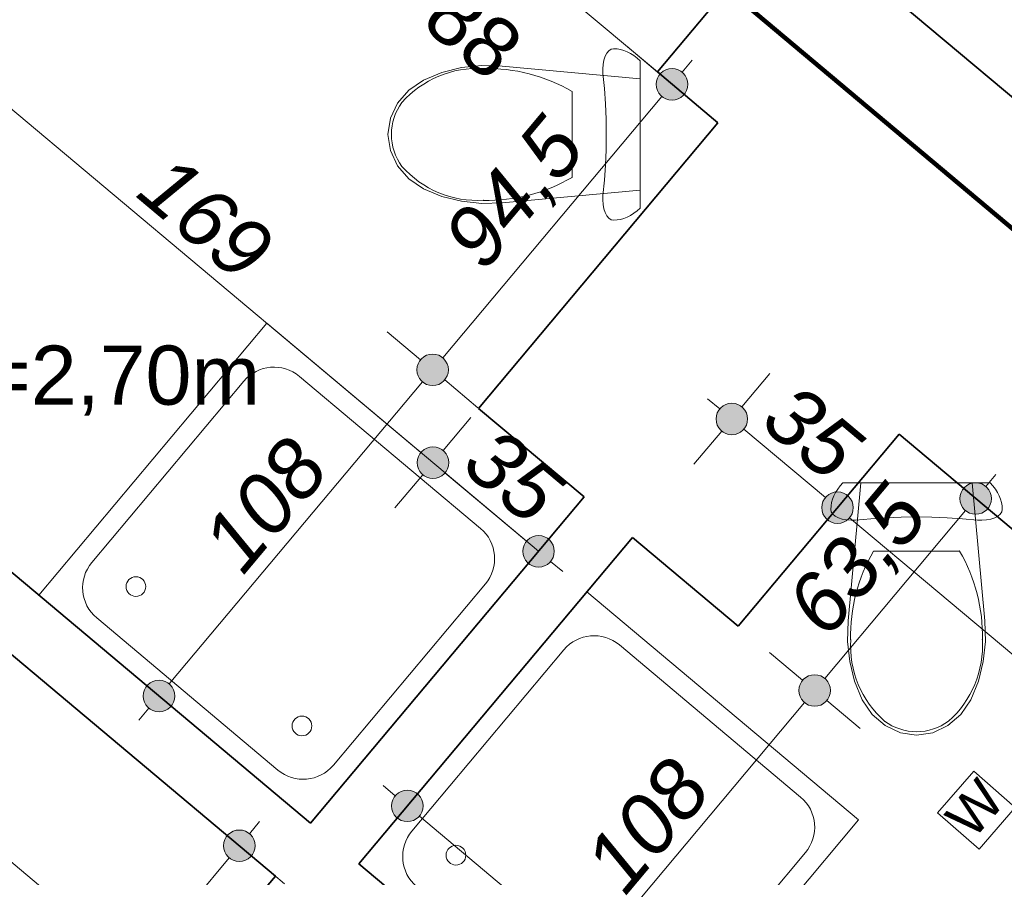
# Model space of a CAD drawing. Header units: millimetres. Extents: x -50073 to 84772, y -78870 to -35317.
# Tile 116 of 125: x 55379 to 57877, y -59573 to -57397. Entities that reach past the tile are written whole.
import ezdxf

# ---------------------------------------------------------------- set-up
doc = ezdxf.new("R2010")
doc.units = ezdxf.units.MM
doc.header["$MEASUREMENT"] = 0
for name, color, linetype, lineweight in [('0_Nr_pióra__3', 7, 'Continuous', 20), ('Instalacje - Went_Klim_Nr_pióra__42', 150, 'Continuous', 13), ('Konstrukcja - Stropy_Nr_pióra__1', 7, 'Continuous', 0), ('Konstrukcja - Ściany zew_Nr_pióra__6', 7, 'Continuous', 35), ('Okna ArchiCADa_Nr_pióra__1', 7, 'Continuous', 0), ('Wnetrze - Sanitariaty_Nr_pióra__22', 8, 'Continuous', 13), ('Wymiarowanie - Ogólne_Nr_pióra__82', 114, 'Continuous', 13), ('Znaczniki okien ArchiCADa_Nr_pióra__7', 7, 'Continuous', 70)]:
    doc.layers.add(name, color=color, linetype=linetype, lineweight=lineweight)
doc.layers.add('Wnętrze - Umeblowanie_Nr_pióra__234', color=7, linetype='Continuous', lineweight=0, true_color=0x9f9f9f)
doc.layers.add('Wymiarowanie - Ogólne', color=7, linetype='Continuous')
doc.styles.add('GENERATED_STYLE_1', font='txt')
doc.styles.add('GENERATED_STYLE_3', font='txt')
doc.styles.add('GENERATED_STYLE_4', font='txt')
doc.dimstyles.new('GENERATED_STYLE__1', dxfattribs={"dimtxt": 150, "dimasz": 152, "dimexe": 0.18, "dimexo": 0, "dimgap": 0.09, "dimtad": 1, "dimlfac": 0.1, "dimzin": 0, "dimdsep": 46, "dimtxsty": 'GENERATED_STYLE_3', "dimblk": 'ARROWHEAD_11', "dimblk1": 'ARROWHEAD_11', "dimblk2": 'ARROWHEAD_11', "dimcen": 0.09, "dimclrd": 114, "dimclre": 114, "dimclrt": 114, "dimazin": 0, "dimtfac": 1, "dimtdec": 4, "dimtmove": 0, "dimatfit": 3, "dimfxl": 1, "dimtolj": 1, "dimtzin": 0, "dimarcsym": 0})

# ---------------------------------------------------------------- blocks, each defined once
blk = doc.blocks.new('*D95')
at = {"layer": 'Wymiarowanie - Ogólne_Nr_pióra__82', "linetype": 'Continuous'}
for points in [[(62304.6, -59579.4), (62301.6, -59564.1), (62292.9, -59551.1), (62279.9, -59542.4), (62264.6, -59539.4), (62249.3, -59542.4), (62236.3, -59551.1), (62227.6, -59564.1), (62224.6, -59579.4), (62227.6, -59594.7), (62236.3, -59607.7), (62249.3, -59616.3), (62264.6, -59619.4), (62279.9, -59616.3), (62292.9, -59607.7), (62301.6, -59594.7)], [(62304.6, -70122.2), (62301.6, -70106.9), (62292.9, -70093.9), (62279.9, -70085.2), (62264.6, -70082.2), (62249.3, -70085.2), (62236.3, -70093.9), (62227.6, -70106.9), (62224.6, -70122.2), (62227.6, -70137.5), (62236.3, -70150.5), (62249.3, -70159.1), (62264.6, -70162.2), (62279.9, -70159.1), (62292.9, -70150.5), (62301.6, -70137.5)]]:
    blk.add_hatch(color=256, dxfattribs=at).paths.add_polyline_path(points)
for p, q in [((62264.6, -59539.4), (62264.6, -59499.4)), ((62224.6, -59579.4), (62114.6, -59579.4)), ((62414.6, -59579.4), (62304.6, -59579.4)), ((62264.6, -70082.2), (62264.6, -59619.4)), ((62224.6, -70122.2), (62114.6, -70122.2)), ((62414.6, -70122.2), (62304.6, -70122.2)), ((62264.6, -70202.2), (62264.6, -70162.2))]:
    blk.add_line(p, q, dxfattribs=at)
for centre in [(62264.6, -59579.4), (62264.6, -70122.2)]:
    blk.add_circle(centre, 40, dxfattribs=at)
at = {"layer": 'Wymiarowanie - Ogólne_Nr_pióra__82', "insert": (62234.6, -65107.2), "char_height": 150, "attachment_point": 7, "rotation": 90, "style": 'GENERATED_STYLE_3'}
blk.add_mtext('\\A1;{\\fArial|b0|i1|c238|p38;1 054}', dxfattribs=at)
blk = doc.blocks.new('ARROWHEAD_11')
at = {"color": 0, "linetype": 'Continuous', "lineweight": 0}
blk.add_line((0, 0), (-1, 0), dxfattribs=at)
at = {"color": 0, "linetype": 'Continuous', "lineweight": 0, "const_width": 0.25, "flags": 128}
blk.add_lwpolyline([(-0.125, 0, 1), (0.125, 0, 1)], format="xyb", close=True, dxfattribs=at)
blk = doc.blocks.new('*D96')
at = {"layer": 'Wymiarowanie - Ogólne_Nr_pióra__82', "linetype": 'Continuous'}
for points in [[(39276.8, -39330.7), (39273.8, -39315.4), (39265.1, -39302.4), (39252.1, -39293.7), (39236.8, -39290.7), (39221.5, -39293.7), (39208.5, -39302.4), (39199.9, -39315.4), (39196.8, -39330.7), (39199.9, -39346), (39208.5, -39359), (39221.5, -39367.6), (39236.8, -39370.7), (39252.1, -39367.6), (39265.1, -39359), (39273.8, -39346)], [(61589.9, -58047.1), (61586.9, -58031.8), (61578.2, -58018.8), (61565.2, -58010.1), (61549.9, -58007.1), (61534.6, -58010.1), (61521.6, -58018.8), (61513, -58031.8), (61509.9, -58047.1), (61513, -58062.4), (61521.6, -58075.4), (61534.6, -58084), (61549.9, -58087.1), (61565.2, -58084), (61578.2, -58075.4), (61586.9, -58062.4)]]:
    blk.add_hatch(color=256, dxfattribs=at).paths.add_polyline_path(points)
for p, q in [((39262.5, -39300), (39333.2, -39215.7)), ((39175.5, -39279.3), (39206.2, -39305)), ((39140.4, -39445.6), (39211.1, -39361.3)), ((39267.5, -39356.4), (61519.3, -58021.4)), ((61575.6, -58016.4), (61646.3, -57932.2)), ((61453.5, -58162), (61524.2, -58077.7)), ((61580.6, -58072.8), (61611.2, -58098.5))]:
    blk.add_line(p, q, dxfattribs=at)
for centre in [(39236.8, -39330.7), (61549.9, -58047.1)]:
    blk.add_circle(centre, 40, dxfattribs=at)
at = {"layer": 'Wymiarowanie - Ogólne_Nr_pióra__82', "insert": (50150.5, -48446), "char_height": 150, "attachment_point": 7, "rotation": 320.0098, "style": 'GENERATED_STYLE_3'}
blk.add_mtext('\\A1;{\\fArial|b0|i1|c238|p38;2 912,5}', dxfattribs=at)
blk = doc.blocks.new('*D125')
at = {"layer": 'Wymiarowanie - Ogólne_Nr_pióra__82', "linetype": 'Continuous'}
for points in [[(58318.3, -55955.5), (58315.3, -55940.2), (58306.6, -55927.2), (58293.7, -55918.5), (58278.3, -55915.5), (58263, -55918.5), (58250.1, -55927.2), (58241.4, -55940.2), (58238.3, -55955.5), (58241.4, -55970.8), (58250.1, -55983.8), (58263, -55992.4), (58278.3, -55995.5), (58293.7, -55992.4), (58306.6, -55983.8), (58315.3, -55970.8)], [(61268.6, -58430.2), (61265.5, -58414.8), (61256.9, -58401.9), (61243.9, -58393.2), (61228.6, -58390.2), (61213.3, -58393.2), (61200.3, -58401.9), (61191.6, -58414.8), (61188.6, -58430.2), (61191.6, -58445.5), (61200.3, -58458.4), (61213.3, -58467.1), (61228.6, -58470.2), (61243.9, -58467.1), (61256.9, -58458.4), (61265.5, -58445.5)]]:
    blk.add_hatch(color=256, dxfattribs=at).paths.add_polyline_path(points)
for p, q in [((58304.1, -55924.8), (58374.7, -55840.5)), ((58181.9, -56070.4), (58252.6, -55986.1)), ((58309, -55981.2), (61197.9, -58404.4)), ((61254.3, -58399.5), (61325, -58315.2)), ((61132.2, -58545.1), (61202.9, -58460.8)), ((61259.2, -58455.9), (61289.9, -58481.6))]:
    blk.add_line(p, q, dxfattribs=at)
for centre in [(58278.3, -55955.5), (61228.6, -58430.2)]:
    blk.add_circle(centre, 40, dxfattribs=at)
at = {"layer": 'Wymiarowanie - Ogólne_Nr_pióra__82', "insert": (59641.9, -57060.1), "char_height": 150, "attachment_point": 7, "rotation": 320.0098, "style": 'GENERATED_STYLE_3'}
blk.add_mtext('\\A1;{\\fArial|b0|i1|c238|p38;385}', dxfattribs=at)
blk = doc.blocks.new('*D193')
at = {"layer": 'Wymiarowanie - Ogólne_Nr_pióra__82', "linetype": 'Continuous'}
for points in [[(56402.1, -59391.5), (56399.1, -59376.2), (56390.4, -59363.2), (56377.4, -59354.5), (56362.1, -59351.5), (56346.8, -59354.5), (56333.8, -59363.2), (56325.2, -59376.2), (56322.1, -59391.5), (56325.2, -59406.8), (56333.8, -59419.8), (56346.8, -59428.5), (56362.1, -59431.5), (56377.4, -59428.5), (56390.4, -59419.8), (56399.1, -59406.8)], [(57535.8, -60342.8), (57532.8, -60327.5), (57524.1, -60314.5), (57511.1, -60305.8), (57495.8, -60302.8), (57480.5, -60305.8), (57467.6, -60314.5), (57458.9, -60327.5), (57455.8, -60342.8), (57458.9, -60358.1), (57467.6, -60371.1), (57480.5, -60379.7), (57495.8, -60382.8), (57511.1, -60379.7), (57524.1, -60371.1), (57532.8, -60358.1)]]:
    blk.add_hatch(color=256, dxfattribs=at).paths.add_polyline_path(points)
for p, q in [((56458.5, -59276.6), (56387.8, -59360.9)), ((56331.5, -59365.8), (56300.8, -59340.1)), ((56336.4, -59422.1), (56265.7, -59506.4)), ((57465.2, -60317.1), (56392.7, -59417.2)), ((57592.3, -60227.9), (57521.6, -60312.1)), ((57470.1, -60373.4), (57399.4, -60457.7)), ((57557.1, -60394.2), (57526.5, -60368.5))]:
    blk.add_line(p, q, dxfattribs=at)
for centre in [(56362.1, -59391.5), (57495.8, -60342.8)]:
    blk.add_circle(centre, 40, dxfattribs=at)
at = {"layer": 'Wymiarowanie - Ogólne_Nr_pióra__82', "insert": (56817.5, -59734.4), "char_height": 150, "attachment_point": 7, "rotation": 320.001, "style": 'GENERATED_STYLE_3'}
blk.add_mtext('\\A1;{\\fArial|b0|i1|c238|p38;148}', dxfattribs=at)
blk = doc.blocks.new('*D194')
at = {"layer": 'Wymiarowanie - Ogólne_Nr_pióra__82', "linetype": 'Continuous'}
for points in [[(57844.2, -58611.9), (57841.1, -58596.6), (57832.5, -58583.7), (57819.5, -58575), (57804.2, -58571.9), (57788.9, -58575), (57775.9, -58583.7), (57767.2, -58596.6), (57764.2, -58611.9), (57767.2, -58627.2), (57775.9, -58640.2), (57788.9, -58648.9), (57804.2, -58651.9), (57819.5, -58648.9), (57832.5, -58640.2), (57841.1, -58627.2)], [(57435.8, -59098.8), (57432.8, -59083.4), (57424.1, -59070.5), (57411.1, -59061.8), (57395.8, -59058.8), (57380.5, -59061.8), (57367.5, -59070.5), (57358.9, -59083.4), (57355.8, -59098.8), (57358.9, -59114.1), (57367.5, -59127), (57380.5, -59135.7), (57395.8, -59138.8), (57411.1, -59135.7), (57424.1, -59127), (57432.8, -59114.1)]]:
    blk.add_hatch(color=256, dxfattribs=at).paths.add_polyline_path(points)
for p, q in [((57689.2, -58515.5), (57773.5, -58586.2)), ((57855.6, -58550.6), (57829.9, -58581.3)), ((57778.5, -58642.6), (57421.5, -59068.1)), ((57834.8, -58637.6), (57919.1, -58708.3))]:
    blk.add_line(p, q, dxfattribs=at)
blk.add_circle((57804.2, -58611.9), 40, dxfattribs=at)
at = {"layer": 'Wymiarowanie - Ogólne_Nr_pióra__82', "insert": (57448.8, -58988.9), "char_height": 150, "attachment_point": 7, "rotation": 50.0098, "style": 'GENERATED_STYLE_3'}
blk.add_mtext('\\A1;{\\fArial|b0|i1|c238|p38;63,5}', dxfattribs=at)
blk = doc.blocks.new('*D195')
at = {"layer": 'Wymiarowanie - Ogólne_Nr_pióra__82', "linetype": 'Continuous'}
for points in [[(57435.8, -59098.8), (57432.8, -59083.4), (57424.1, -59070.5), (57411.1, -59061.8), (57395.8, -59058.8), (57380.5, -59061.8), (57367.5, -59070.5), (57358.9, -59083.4), (57355.8, -59098.8), (57358.9, -59114.1), (57367.5, -59127), (57380.5, -59135.7), (57395.8, -59138.8), (57411.1, -59135.7), (57424.1, -59127), (57432.8, -59114.1)], [(56741.8, -59926.2), (56738.7, -59910.9), (56730, -59897.9), (56717.1, -59889.2), (56701.8, -59886.2), (56686.5, -59889.2), (56673.5, -59897.9), (56664.8, -59910.9), (56661.8, -59926.2), (56664.8, -59941.5), (56673.5, -59954.5), (56686.5, -59963.1), (56701.8, -59966.2), (56717.1, -59963.1), (56730, -59954.5), (56738.7, -59941.5)]]:
    blk.add_hatch(color=256, dxfattribs=at).paths.add_polyline_path(points)
for p, q in [((57280.9, -59002.4), (57365.2, -59073)), ((57426.5, -59124.5), (57510.7, -59195.2)), ((57370.1, -59129.4), (56727.5, -59895.5)), ((56586.8, -59829.8), (56671.1, -59900.5)), ((56732.4, -59951.9), (56816.7, -60022.6)), ((56676.1, -59956.8), (56650.4, -59987.5))]:
    blk.add_line(p, q, dxfattribs=at)
for centre in [(57395.8, -59098.8), (56701.8, -59926.2)]:
    blk.add_circle(centre, 40, dxfattribs=at)
at = {"layer": 'Wymiarowanie - Ogólne_Nr_pióra__82', "insert": (56916.1, -59624), "char_height": 150, "attachment_point": 7, "rotation": 50.0098, "style": 'GENERATED_STYLE_3'}
blk.add_mtext('\\A1;{\\fArial|b0|i1|c238|p38;108}', dxfattribs=at)
blk = doc.blocks.new('*D197')
at = {"layer": 'Wymiarowanie - Ogólne_Nr_pióra__82', "linetype": 'Continuous'}
for points in [[(57225.5, -58410.1), (57222.4, -58394.8), (57213.8, -58381.8), (57200.8, -58373.1), (57185.5, -58370.1), (57170.2, -58373.1), (57157.2, -58381.8), (57148.5, -58394.8), (57145.5, -58410.1), (57148.5, -58425.4), (57157.2, -58438.4), (57170.2, -58447.1), (57185.5, -58450.1), (57200.8, -58447.1), (57213.8, -58438.4), (57222.4, -58425.4)], [(57493.6, -58635), (57490.6, -58619.7), (57481.9, -58606.7), (57468.9, -58598.1), (57453.6, -58595), (57438.3, -58598.1), (57425.4, -58606.7), (57416.7, -58619.7), (57413.6, -58635), (57416.7, -58650.3), (57425.4, -58663.3), (57438.3, -58672), (57453.6, -58675), (57468.9, -58672), (57481.9, -58663.3), (57490.6, -58650.3)]]:
    blk.add_hatch(color=256, dxfattribs=at).paths.add_polyline_path(points)
for p, q in [((57211.2, -58379.5), (57281.9, -58295.2)), ((57124.2, -58358.7), (57154.8, -58384.4)), ((57089.1, -58525), (57159.8, -58440.7)), ((57216.1, -58435.8), (57423, -58609.3)), ((57479.3, -58604.4), (57550, -58520.1))]:
    blk.add_line(p, q, dxfattribs=at)
blk.add_circle((57185.5, -58410.1), 40, dxfattribs=at)
at = {"layer": 'Wymiarowanie - Ogólne_Nr_pióra__82', "insert": (57251.6, -58426.4), "char_height": 150, "attachment_point": 7, "rotation": 320.0098, "style": 'GENERATED_STYLE_3'}
blk.add_mtext('\\A1;{\\fArial|b0|i1|c238|p38;35}', dxfattribs=at)
blk = doc.blocks.new('*D198')
at = {"layer": 'Wymiarowanie - Ogólne_Nr_pióra__82', "linetype": 'Continuous'}
for points in [[(57493.6, -58635), (57490.6, -58619.7), (57481.9, -58606.7), (57468.9, -58598.1), (57453.6, -58595), (57438.3, -58598.1), (57425.4, -58606.7), (57416.7, -58619.7), (57413.6, -58635), (57416.7, -58650.3), (57425.4, -58663.3), (57438.3, -58672), (57453.6, -58675), (57468.9, -58672), (57481.9, -58663.3), (57490.6, -58650.3)], [(58951.3, -59857.7), (58948.3, -59842.4), (58939.6, -59829.5), (58926.6, -59820.8), (58911.3, -59817.7), (58896, -59820.8), (58883, -59829.5), (58874.4, -59842.4), (58871.3, -59857.7), (58874.4, -59873.1), (58883, -59886), (58896, -59894.7), (58911.3, -59897.7), (58926.6, -59894.7), (58939.6, -59886), (58948.3, -59873.1)]]:
    blk.add_hatch(color=256, dxfattribs=at).paths.add_polyline_path(points)
for p, q in [((57357.2, -58749.9), (57427.9, -58665.7)), ((57484.3, -58660.7), (58880.7, -59832))]:
    blk.add_line(p, q, dxfattribs=at)
for centre in [(57453.6, -58635), (58911.3, -59857.7)]:
    blk.add_circle(centre, 40, dxfattribs=at)
at = {"layer": 'Wymiarowanie - Ogólne_Nr_pióra__82', "insert": (58070.9, -59113.7), "char_height": 150, "attachment_point": 7, "rotation": 320.0098, "style": 'GENERATED_STYLE_3'}
blk.add_mtext('\\A1;{\\fArial|b0|i1|c238|p38;190}', dxfattribs=at)
blk = doc.blocks.new('*D211')
at = {"layer": 'Wymiarowanie - Ogólne_Nr_pióra__82', "linetype": 'Continuous'}
for points in [[(55976.1, -59492.7), (55973.1, -59477.4), (55964.4, -59464.4), (55951.4, -59455.8), (55936.1, -59452.7), (55920.8, -59455.8), (55907.8, -59464.4), (55899.1, -59477.4), (55896.1, -59492.7), (55899.1, -59508), (55907.8, -59521), (55920.8, -59529.7), (55936.1, -59532.7), (55951.4, -59529.7), (55964.4, -59521), (55973.1, -59508)], [(54539.2, -61205.2), (54536.1, -61189.9), (54527.5, -61176.9), (54514.5, -61168.3), (54499.2, -61165.2), (54483.9, -61168.3), (54470.9, -61176.9), (54462.2, -61189.9), (54459.2, -61205.2), (54462.2, -61220.5), (54470.9, -61233.5), (54483.9, -61242.2), (54499.2, -61245.2), (54514.5, -61242.2), (54527.5, -61233.5), (54536.1, -61220.5)]]:
    blk.add_hatch(color=256, dxfattribs=at).paths.add_polyline_path(points)
for p, q in [((55821.2, -59396.3), (55905.5, -59467)), ((55987.5, -59431.4), (55961.8, -59462.1)), ((55910.4, -59523.4), (54524.9, -61174.6)), ((55966.7, -59518.4), (56051, -59589.1)), ((54384.3, -61108.8), (54468.6, -61179.5)), ((54529.8, -61230.9), (54614.1, -61301.6))]:
    blk.add_line(p, q, dxfattribs=at)
for centre in [(55936.1, -59492.7), (54499.2, -61205.2)]:
    blk.add_circle(centre, 40, dxfattribs=at)
at = {"layer": 'Wymiarowanie - Ogólne_Nr_pióra__82', "char_height": 150, "attachment_point": 7, "rotation": 50.001, "style": 'GENERATED_STYLE_3'}
for s, insert in [('\\A1;{\\fArial|b0|i1|c238|p38;223,5}', (55103, -60439)), ('\\A1;{\\fArial|b0|i1|c238|p38;16}', (54501.9, -61155.3))]:
    blk.add_mtext(s, dxfattribs=dict(at, insert=insert))
blk = doc.blocks.new('*D218')
at = {"layer": 'Wymiarowanie - Ogólne_Nr_pióra__82', "linetype": 'Continuous'}
for points in [[(54139.7, -58478.4), (54136.7, -58463.1), (54128, -58450.2), (54115, -58441.5), (54099.7, -58438.4), (54084.4, -58441.5), (54071.4, -58450.2), (54062.8, -58463.1), (54059.7, -58478.4), (54062.8, -58493.7), (54071.4, -58506.7), (54084.4, -58515.4), (54099.7, -58518.4), (54115, -58515.4), (54128, -58506.7), (54136.7, -58493.7)], [(55808.3, -59878.5), (55805.3, -59863.2), (55796.6, -59850.2), (55783.7, -59841.6), (55768.3, -59838.5), (55753, -59841.6), (55740.1, -59850.2), (55731.4, -59863.2), (55728.3, -59878.5), (55731.4, -59893.8), (55740.1, -59906.8), (55753, -59915.5), (55768.3, -59918.5), (55783.7, -59915.5), (55796.6, -59906.8), (55805.3, -59893.8)]]:
    blk.add_hatch(color=256, dxfattribs=at).paths.add_polyline_path(points)
for p, q in [((54125.4, -58447.8), (54196.1, -58363.5)), ((54038.4, -58427), (54069.1, -58452.7)), ((54003.3, -58593.4), (54074, -58509.1)), ((54130.4, -58504.2), (55737.7, -59852.8)), ((55794.1, -59847.9), (55864.8, -59763.6)), ((55671.9, -59993.4), (55742.6, -59909.2)), ((55799, -59904.2), (55829.6, -59930))]:
    blk.add_line(p, q, dxfattribs=at)
for centre in [(54099.7, -58478.4), (55768.3, -59878.5)]:
    blk.add_circle(centre, 40, dxfattribs=at)
at = {"layer": 'Wymiarowanie - Ogólne_Nr_pióra__82', "insert": (54822.5, -59045.8), "char_height": 150, "attachment_point": 7, "rotation": 320.001, "style": 'GENERATED_STYLE_3'}
blk.add_mtext('\\A1;{\\fArial|b0|i1|c238|p38;218}', dxfattribs=at)
blk = doc.blocks.new('*D230')
at = {"layer": 'Wymiarowanie - Ogólne_Nr_pióra__82', "linetype": 'Continuous'}
for points in [[(56466.3, -58285.5), (56463.3, -58270.2), (56454.6, -58257.2), (56441.6, -58248.6), (56426.3, -58245.5), (56411, -58248.6), (56398, -58257.2), (56389.4, -58270.2), (56386.3, -58285.5), (56389.4, -58300.8), (56398, -58313.8), (56411, -58322.5), (56426.3, -58325.5), (56441.6, -58322.5), (56454.6, -58313.8), (56463.3, -58300.8)], [(55772.3, -59112.9), (55769.2, -59097.6), (55760.6, -59084.7), (55747.6, -59076), (55732.3, -59072.9), (55717, -59076), (55704, -59084.7), (55695.3, -59097.6), (55692.3, -59112.9), (55695.3, -59128.2), (55704, -59141.2), (55717, -59149.9), (55732.3, -59152.9), (55747.6, -59149.9), (55760.6, -59141.2), (55769.2, -59128.2)]]:
    blk.add_hatch(color=256, dxfattribs=at).paths.add_polyline_path(points)
for p, q in [((56395.7, -58259.8), (56311.4, -58189.1)), ((55758, -59082.3), (56400.6, -58316.2)), ((55701.6, -59087.2), (55617.3, -59016.5)), ((55680.9, -59174.2), (55706.6, -59143.6)), ((55847.2, -59209.3), (55762.9, -59138.6))]:
    blk.add_line(p, q, dxfattribs=at)
for centre in [(56426.3, -58285.5), (55732.3, -59112.9)]:
    blk.add_circle(centre, 40, dxfattribs=at)
at = {"layer": 'Wymiarowanie - Ogólne_Nr_pióra__82', "insert": (55946.6, -58810.8), "char_height": 150, "attachment_point": 7, "rotation": 50.0098, "style": 'GENERATED_STYLE_3'}
blk.add_mtext('\\A1;{\\fArial|b0|i1|c238|p38;108}', dxfattribs=at)
blk = doc.blocks.new('*D231')
at = {"layer": 'Wymiarowanie - Ogólne_Nr_pióra__82', "linetype": 'Continuous'}
for points in [[(57073.9, -57561.2), (57070.8, -57545.9), (57062.2, -57532.9), (57049.2, -57524.2), (57033.9, -57521.2), (57018.6, -57524.2), (57005.6, -57532.9), (56996.9, -57545.9), (56993.9, -57561.2), (56996.9, -57576.5), (57005.6, -57589.5), (57018.6, -57598.2), (57033.9, -57601.2), (57049.2, -57598.2), (57062.2, -57589.5), (57070.8, -57576.5)], [(56466.3, -58285.5), (56463.3, -58270.2), (56454.6, -58257.2), (56441.6, -58248.6), (56426.3, -58245.5), (56411, -58248.6), (56398, -58257.2), (56389.4, -58270.2), (56386.3, -58285.5), (56389.4, -58300.8), (56398, -58313.8), (56411, -58322.5), (56426.3, -58325.5), (56441.6, -58322.5), (56454.6, -58313.8), (56463.3, -58300.8)]]:
    blk.add_hatch(color=256, dxfattribs=at).paths.add_polyline_path(points)
for p, q in [((57003.2, -57535.5), (56919, -57464.8)), ((57059.6, -57530.6), (57085.3, -57499.9)), ((56452, -58254.9), (57008.2, -57591.8)), ((57148.8, -57657.6), (57064.5, -57586.9)), ((56541.2, -58381.9), (56457, -58311.2))]:
    blk.add_line(p, q, dxfattribs=at)
blk.add_circle((57033.9, -57561.2), 40, dxfattribs=at)
at = {"layer": 'Wymiarowanie - Ogólne_Nr_pióra__82', "insert": (56578.9, -58057), "char_height": 150, "attachment_point": 7, "rotation": 50.0098, "style": 'GENERATED_STYLE_3'}
blk.add_mtext('\\A1;{\\fArial|b0|i1|c238|p38;94,5}', dxfattribs=at)
blk = doc.blocks.new('*D232')
at = {"layer": 'Wymiarowanie - Ogólne_Nr_pióra__82', "linetype": 'Continuous'}
for points in [[(56467.2, -58520.9), (56464.1, -58505.6), (56455.4, -58492.7), (56442.5, -58484), (56427.2, -58480.9), (56411.8, -58484), (56398.9, -58492.7), (56390.2, -58505.6), (56387.2, -58520.9), (56390.2, -58536.2), (56398.9, -58549.2), (56411.8, -58557.9), (56427.2, -58560.9), (56442.5, -58557.9), (56455.4, -58549.2), (56464.1, -58536.2)], [(56735.1, -58745.7), (56732.1, -58730.4), (56723.4, -58717.4), (56710.4, -58708.8), (56695.1, -58705.7), (56679.8, -58708.8), (56666.9, -58717.4), (56658.2, -58730.4), (56655.1, -58745.7), (56658.2, -58761), (56666.9, -58774), (56679.8, -58782.7), (56695.1, -58785.7), (56710.4, -58782.7), (56723.4, -58774), (56732.1, -58761)]]:
    blk.add_hatch(color=256, dxfattribs=at).paths.add_polyline_path(points)
for p, q in [((56664.5, -58720), (56457.8, -58546.6)), ((56791.5, -58630.8), (56720.8, -58715.1)), ((56669.4, -58776.4), (56598.7, -58860.6)), ((56756.4, -58797.1), (56725.8, -58771.4))]:
    blk.add_line(p, q, dxfattribs=at)
blk.add_circle((56695.1, -58745.7), 40, dxfattribs=at)
at = {"layer": 'Wymiarowanie - Ogólne_Nr_pióra__82', "insert": (56493.2, -58537.2), "char_height": 150, "attachment_point": 7, "rotation": 320.0098, "style": 'GENERATED_STYLE_3'}
blk.add_mtext('\\A1;{\\fArial|b0|i1|c238|p38;35}', dxfattribs=at)
blk = doc.blocks.new('*D233')
at = {"layer": 'Wymiarowanie - Ogólne_Nr_pióra__82', "linetype": 'Continuous'}
for points in [[(55172, -57434.6), (55169, -57419.3), (55160.3, -57406.3), (55147.3, -57397.6), (55132, -57394.6), (55116.7, -57397.6), (55103.8, -57406.3), (55095.1, -57419.3), (55092, -57434.6), (55095.1, -57449.9), (55103.8, -57462.9), (55116.7, -57471.5), (55132, -57474.6), (55147.3, -57471.5), (55160.3, -57462.9), (55169, -57449.9)], [(56467.2, -58520.9), (56464.1, -58505.6), (56455.4, -58492.7), (56442.5, -58484), (56427.2, -58480.9), (56411.8, -58484), (56398.9, -58492.7), (56390.2, -58505.6), (56387.2, -58520.9), (56390.2, -58536.2), (56398.9, -58549.2), (56411.8, -58557.9), (56427.2, -58560.9), (56442.5, -58557.9), (56455.4, -58549.2), (56464.1, -58536.2)]]:
    blk.add_hatch(color=256, dxfattribs=at).paths.add_polyline_path(points)
for p, q in [((55228.4, -57319.7), (55157.7, -57403.9)), ((55101.4, -57408.9), (55070.7, -57383.2)), ((55106.3, -57465.2), (55035.6, -57549.5)), ((56396.5, -58495.2), (55162.7, -57460.3)), ((56523.6, -58406), (56452.9, -58490.3)), ((56401.4, -58551.6), (56330.8, -58635.9))]:
    blk.add_line(p, q, dxfattribs=at)
for centre in [(55132, -57434.6), (56427.2, -58520.9)]:
    blk.add_circle(centre, 40, dxfattribs=at)
at = {"layer": 'Wymiarowanie - Ogólne_Nr_pióra__82', "insert": (55668.1, -57845), "char_height": 150, "attachment_point": 7, "rotation": 320.0098, "style": 'GENERATED_STYLE_3'}
blk.add_mtext('\\A1;{\\fArial|b0|i1|c238|p38;169}', dxfattribs=at)

msp = doc.modelspace()

# ---------------------------------------------------------------- linework, layer by layer
at = {"color": 10, "lineweight": 106}
msp.add_lwpolyline([(66.617, -62583.342), (2355.65, -62594.844), (2355.65, -78050.061), (23019.646, -78050.061), (23019.646, -74088.498), (27356.387, -74088.498), (27356.387, -76174.624), (31806.314, -76174.624), (31806.314, -70254.194), (29738.593, -70254.194), (29738.593, -64145.049), (48237.42, -64145.049), (53610.352, -68583.295), (53610.352, -70500.678), (57061.641, -70500.678), (57061.641, -65412.681), (59990.725, -65412.681), (59990.725, -59684.671), (37804.772, -41061.805), (28682.341, -41061.805), (28682.341, -51358.017), (2441.313, -51358.017)], dxfattribs=at)
at = {"layer": 'Instalacje - Went_Klim_Nr_pióra__42', "linetype": 'Continuous'}
for p, q in [((57799.197, -59303.808), (57707.136, -59409.283)), ((57904.671, -59395.868), (57799.197, -59303.808)), ((57812.611, -59501.343), (57904.671, -59395.868)), ((57707.136, -59409.283), (57812.611, -59501.343))]:
    msp.add_line(p, q, dxfattribs=at)
at = {"layer": 'Konstrukcja - Stropy_Nr_pióra__1', "linetype": 'Continuous', "flags": 128}
msp.add_lwpolyline([(29924.596, -64338.978), (48324.596, -64338.978), (53396.259, -68590.833), (53396.259, -70500.678), (57288.896, -70500.678), (57288.896, -65629.384), (60264.596, -65629.384), (60264.596, -59579.384), (37951.507, -40862.978)], dxfattribs=at)
at = {"layer": 'Konstrukcja - Ściany zew_Nr_pióra__6', "linetype": 'Continuous'}
msp.add_line((57208.815, -57277.213), (56996.739, -57530.044), dxfattribs=at)
at = {"layer": 'Konstrukcja - Ściany zew_Nr_pióra__6', "linetype": 'Continuous', "flags": 128}
for points in [[(58149.606, -57805.312), (57490.895, -57252.78)], [(56996.739, -57530.044), (57150.287, -57658.842)], [(57150.287, -57658.842), (56542.72, -58383.164)], [(56116.529, -59435.259), (54553.758, -58123.985)], [(54359.006, -58169.437), (56027.623, -59569.523)], [(56542.72, -58383.164), (56810.7, -58607.948)], [(57201.431, -58935.697), (57609.775, -58448.882)], [(57609.775, -58448.882), (59067.468, -59671.607)], [(56810.7, -58607.948), (56116.529, -59435.259)], [(56239.097, -59538.103), (56933.285, -58710.773)], [(56933.285, -58710.773), (57201.431, -58935.697)], [(57372.83, -60489.384), (56239.097, -59538.103)], [(56027.623, -59569.523), (55969.773, -59638.468)]]:
    msp.add_lwpolyline(points, dxfattribs=at)
at = {"layer": 'Okna ArchiCADa_Nr_pióra__1', "linetype": 'Continuous'}
msp.add_line((56996.739, -57530.044), (56115.661, -56790.989), dxfattribs=at)
at = {"layer": 'Wnetrze - Sanitariaty_Nr_pióra__22', "linetype": 'Continuous'}
for p, q in [((56873.855, -57475.988), (56868.673, -57482.09)), ((56879.613, -57472.203), (56873.855, -57475.988)), ((56885.667, -57470.92), (56879.613, -57472.203)), ((56894.409, -57471.408), (56885.667, -57470.92)), ((56903.121, -57472.874), (56894.409, -57471.408)), ((56911.773, -57475.31), (56903.121, -57472.874)), ((56920.334, -57478.709), (56911.773, -57475.31)), ((56928.777, -57483.06), (56920.334, -57478.709)), ((56861.011, -57499.958), (56858.905, -57510.85)), ((56864.321, -57490.212), (56861.011, -57499.958)), ((56868.673, -57482.09), (56864.321, -57490.212)), ((56937.071, -57488.346), (56928.777, -57483.06)), ((56945.188, -57494.551), (56937.071, -57488.346)), ((56953.1, -57501.652), (56945.188, -57494.551)), ((56953.1, -57875.188), (56953.1, -57501.652)), ((56499.674, -57518.996), (56449.928, -57531.401)), ((56551.02, -57513.509), (56499.674, -57518.996)), ((56602.717, -57515.072), (56551.02, -57513.509)), ((56953.1, -57547.445), (56602.717, -57515.072)), ((56858.905, -57510.85), (56858.105, -57522.358)), ((56858.105, -57522.358), (56858.651, -57533.92)), ((56402.99, -57550.422), (56365.794, -57576.02)), ((56449.928, -57531.401), (56402.99, -57550.422)), ((56858.651, -57533.92), (56862.21, -57572.204)), ((56953.1, -57829.395), (56953.1, -57547.445)), ((56365.794, -57576.02), (56337.276, -57609.063)), ((56862.21, -57572.204), (56864.759, -57610.781)), ((56780.057, -57688.42), (56780.057, -57579.478)), ((56337.276, -57609.063), (56319.316, -57647.371)), ((56864.759, -57610.781), (56866.291, -57649.551)), ((56319.316, -57647.371), (56313.099, -57688.42)), ((56866.291, -57649.551), (56866.802, -57688.42)), ((56313.099, -57688.42), (56319.316, -57729.468)), ((56321.739, -57688.421), (56321.739, -57688.42)), ((56780.057, -57797.361), (56780.057, -57688.42)), ((56866.802, -57688.42), (56866.291, -57727.288)), ((56866.291, -57727.288), (56864.759, -57766.059)), ((56319.316, -57729.468), (56337.276, -57767.777)), ((56337.276, -57767.777), (56365.794, -57800.82)), ((56348.55, -57769.496), (56348.55, -57769.497)), ((56864.759, -57766.059), (56862.21, -57804.635)), ((56365.794, -57800.82), (56402.99, -57826.418)), ((56402.99, -57826.418), (56449.928, -57845.438)), ((56862.21, -57804.635), (56858.651, -57842.92)), ((56449.928, -57845.438), (56499.674, -57857.844)), ((56602.717, -57861.768), (56953.1, -57829.395)), ((56858.651, -57842.92), (56858.105, -57854.482)), ((56499.674, -57857.844), (56551.02, -57863.331)), ((56551.02, -57863.331), (56602.717, -57861.768)), ((56858.105, -57854.482), (56858.905, -57865.99)), ((56858.905, -57865.99), (56861.011, -57876.882)), ((56861.011, -57876.882), (56864.321, -57886.627)), ((56945.188, -57882.289), (56953.1, -57875.188)), ((56864.321, -57886.627), (56868.673, -57894.75)), ((56868.673, -57894.75), (56873.855, -57900.852)), ((56873.855, -57900.852), (56879.613, -57904.637)), ((56894.409, -57905.431), (56903.121, -57903.966)), ((56903.121, -57903.966), (56911.773, -57901.53)), ((56911.773, -57901.53), (56920.334, -57898.131)), ((56920.334, -57898.131), (56928.777, -57893.78)), ((56928.777, -57893.78), (56937.071, -57888.494)), ((56937.071, -57888.494), (56945.188, -57882.289)), ((56879.613, -57904.637), (56885.667, -57905.92)), ((56885.667, -57905.92), (56894.409, -57905.431)), ((57467.374, -58572.124), (57460.273, -58580.036)), ((57840.91, -58572.124), (57467.374, -58572.124)), ((57513.167, -58572.124), (57480.794, -58922.507)), ((57795.117, -58572.124), (57513.167, -58572.124)), ((57827.49, -58922.507), (57795.117, -58572.124)), ((57848.011, -58580.036), (57840.91, -58572.124)), ((57448.782, -58596.447), (57444.431, -58604.89)), ((57454.068, -58588.153), (57448.782, -58596.447)), ((57460.273, -58580.036), (57454.068, -58588.153)), ((57854.216, -58588.153), (57848.011, -58580.036)), ((57859.502, -58596.447), (57854.216, -58588.153)), ((57863.853, -58604.89), (57859.502, -58596.447)), ((57438.596, -58622.103), (57437.131, -58630.815)), ((57441.032, -58613.451), (57438.596, -58622.103)), ((57444.431, -58604.89), (57441.032, -58613.451)), ((57867.252, -58613.451), (57863.853, -58604.89)), ((57869.688, -58622.103), (57867.252, -58613.451)), ((57871.153, -58630.815), (57869.688, -58622.103)), ((57437.131, -58630.815), (57436.642, -58639.557)), ((57436.642, -58639.557), (57437.925, -58645.611)), ((57437.925, -58645.611), (57441.71, -58651.369)), ((57441.71, -58651.369), (57447.812, -58656.551)), ((57860.472, -58656.551), (57866.574, -58651.369)), ((57866.574, -58651.369), (57870.359, -58645.611)), ((57870.359, -58645.611), (57871.642, -58639.557)), ((57871.642, -58639.557), (57871.153, -58630.815)), ((57447.812, -58656.551), (57455.934, -58660.903)), ((57455.934, -58660.903), (57465.68, -58664.213)), ((57465.68, -58664.213), (57476.572, -58666.319)), ((57476.572, -58666.319), (57488.08, -58667.119)), ((57488.08, -58667.119), (57499.642, -58666.573)), ((57499.642, -58666.573), (57537.927, -58663.014)), ((57537.927, -58663.014), (57576.503, -58660.465)), ((57576.503, -58660.465), (57615.273, -58658.933)), ((57615.273, -58658.933), (57654.142, -58658.422)), ((57654.142, -58658.422), (57693.01, -58658.933)), ((57693.01, -58658.933), (57731.781, -58660.465)), ((57731.781, -58660.465), (57770.357, -58663.014)), ((57770.357, -58663.014), (57808.642, -58666.573)), ((57808.642, -58666.573), (57820.204, -58667.119)), ((57820.204, -58667.119), (57831.712, -58666.319)), ((57831.712, -58666.319), (57842.604, -58664.213)), ((57842.604, -58664.213), (57852.35, -58660.903)), ((57852.35, -58660.903), (57860.472, -58656.551)), ((57654.142, -58745.167), (57545.2, -58745.167)), ((57763.083, -58745.167), (57654.142, -58745.167)), ((57480.794, -58922.507), (57479.231, -58974.204)), ((57829.053, -58974.204), (57827.49, -58922.507)), ((57479.231, -58974.204), (57484.718, -59025.55)), ((57823.566, -59025.55), (57829.053, -58974.204)), ((57484.718, -59025.55), (57497.123, -59075.296)), ((57811.16, -59075.296), (57823.566, -59025.55)), ((57497.123, -59075.296), (57516.144, -59122.234)), ((57792.14, -59122.234), (57811.16, -59075.296)), ((57516.144, -59122.234), (57541.742, -59159.43)), ((57766.542, -59159.43), (57792.14, -59122.234)), ((57541.742, -59159.43), (57574.785, -59187.948)), ((57733.499, -59187.948), (57766.542, -59159.43)), ((57735.218, -59176.674), (57735.219, -59176.674)), ((57574.785, -59187.948), (57613.093, -59205.908)), ((57695.19, -59205.908), (57733.499, -59187.948)), ((57613.093, -59205.908), (57654.142, -59212.125)), ((57654.143, -59203.485), (57654.142, -59203.485)), ((57654.142, -59212.125), (57695.19, -59205.908))]:
    msp.add_line(p, q, dxfattribs=at)
for centre, radius, start, end in [((56540.796, -57777.88), 256.976, 86.804848, 138.424498), ((56565.163, -57946.515), 425.383, 59.651766, 91.353931), ((56460.345, -57689.233), 138.565, 143.777196, 179.664414), ((56460.342, -57687.608), 138.562, 180.335594, 216.222811), ((56540.796, -57598.959), 256.976, 221.575502, 273.195152), ((56565.163, -57430.324), 425.383, 268.646069, 300.348234), ((57912.237, -58960.061), 425.383, 149.651766, 181.353931), ((57396.046, -58960.061), 425.383, 358.646069, 30.348234), ((57743.602, -58984.428), 256.976, 176.804848, 228.424498), ((57564.681, -58984.428), 256.976, 311.575502, 3.195152), ((57654.955, -59064.879), 138.565, 233.777196, 269.664414), ((57653.33, -59064.882), 138.562, 270.335594, 306.222811)]:
    msp.add_arc(centre, radius, start, end, dxfattribs=at)
for p in [(56555.115, -57521.384), (56348.55, -57607.343), (56780.057, -57797.361), (56555.115, -57855.456), (57763.083, -58745.167), (57487.106, -58970.109), (57821.178, -58970.109), (57573.065, -59176.674)]:
    msp.add_point(p, dxfattribs=at)
at = {"layer": 'Wnętrze - Umeblowanie_Nr_pióra__234', "linetype": 'Continuous'}
for p, q in [((56005.575, -58167.312), (55427.078, -58856.762)), ((55427.078, -58856.762), (56005.575, -58167.312)), ((56695.025, -58745.809), (56005.575, -58167.312)), ((56005.575, -58167.312), (56695.025, -58745.809)), ((56547.978, -58687.695), (56088.345, -58302.031)), ((56088.345, -58302.031), (56547.978, -58687.695)), ((55947.462, -58314.359), (55561.797, -58773.992)), ((55561.797, -58773.992), (55947.462, -58314.359)), ((56116.529, -59435.259), (56695.025, -58745.809)), ((56695.025, -58745.809), (56116.529, -59435.259)), ((56174.642, -59288.212), (56560.306, -58828.578)), ((56560.306, -58828.578), (56174.642, -59288.212)), ((56817.594, -58848.653), (56239.097, -59538.103)), ((57507.044, -59427.149), (56817.594, -58848.653)), ((55427.078, -58856.762), (56116.529, -59435.259)), ((56116.529, -59435.259), (55427.078, -58856.762)), ((55574.126, -58914.875), (56033.759, -59300.54)), ((56033.759, -59300.54), (55574.126, -58914.875)), ((56759.481, -58995.7), (56373.816, -59455.333)), ((57359.997, -59369.036), (56900.364, -58983.372)), ((56928.547, -60116.6), (57507.044, -59427.149)), ((56986.661, -59969.552), (57372.325, -59509.919)), ((56239.097, -59538.103), (56928.547, -60116.6))]:
    msp.add_line(p, q, dxfattribs=at)
for centre in [(55673.624, -58835.188), (56094.954, -59188.713), (56485.643, -59516.528)]:
    msp.add_circle(centre, 25, dxfattribs=at)
for centre, start, end in [((56024.068, -58378.636), 50.000993, 140.000993), ((56024.068, -58378.636), 50.000993, 140.000993), ((56483.701, -58764.301), 320.000993, 50.000993), ((56483.701, -58764.301), 320.000993, 50.000993), ((55638.403, -58838.27), 140.000993, 230.000993), ((55638.403, -58838.27), 140.000993, 230.000993), ((56836.086, -59059.977), 50.000993, 140.000993), ((56098.036, -59223.934), 230.000993, 320.000993), ((56098.036, -59223.934), 230.000993, 320.000993), ((57295.72, -59445.642), 320.000993, 50.000993), ((56450.422, -59519.61), 140.000993, 230.000993)]:
    msp.add_arc(centre, 100, start, end, dxfattribs=at)

# ---------------------------------------------------------------- texts
at = {"layer": '0_Nr_pióra__3', "linetype": 'Continuous', "insert": (55444.005, -58180.165), "char_height": 150, "attachment_point": 2, "style": 'GENERATED_STYLE_4'}
msp.add_mtext('\\A1;{\\fArial|b0|i0|c0|p38;h\\fArial|b0|i0|c0|p38;\\A1{\\H.66x;\\S ^ pom;}\\fArial|b0|i0|c0|p38;=2,70m}', dxfattribs=at)
at = {"layer": 'Instalacje - Went_Klim_Nr_pióra__42', "linetype": 'Continuous', "insert": (57758.913, -59447.724), "char_height": 100, "attachment_point": 4, "rotation": 48.884883, "style": 'GENERATED_STYLE_1'}
msp.add_mtext('\\A1;{\\fArial|b0|i0|c238|p38;W}', dxfattribs=at)
at = {"layer": 'Znaczniki okien ArchiCADa_Nr_pióra__7', "insert": (56140.675, -57256.834), "char_height": 150, "attachment_point": 7, "rotation": 320.009795, "style": 'GENERATED_STYLE_1'}
msp.add_mtext('\\A1;{\\fArial|b0|i0|c238|p38;hp 88}', dxfattribs=at)

# ---------------------------------------------------------------- dimensions: what is measured, and where the dimension line sits
at = {"layer": 'Wymiarowanie - Ogólne', "color": 114, "linetype": 'Continuous', "lineweight": 13}
for base, p1, p2, angle, text, picture, middle, turn in [((61549.91, -58047.075), (38648.328, -40032.25), (60961.418, -58748.656), 320.009795, '2 912,5', '*D96', (50460.844, -48608.426), 320.009795), ((61228.581, -58430.152), (57314.362, -57104.702), (60640.089, -59131.734), 320.009795, '385', '*D125', (59820.943, -57112.365), 320.009795), ((55132.036, -57434.58), (56542.72, -58383.164), (55855.169, -56572.485), 140.009795, '169', '*D233', (55847.075, -57897.312), 320.009795), ((57033.884, -57561.201), (56810.7, -58607.948), (57150.287, -57658.842), 50.009795, '94,5', '*D231', (56649.654, -57855.884), 50.009795), ((55768.346, -59878.529), (54359.006, -58169.437), (56027.623, -59569.523), 320.000993, '218', '*D218', (55001.529, -59098.05), 320.000993), ((56427.155, -58520.936), (56810.7, -58607.948), (56542.72, -58383.164), 140.009795, '35', '*D232', (56628.624, -58552.882), 320.009795), ((57395.824, -59098.755), (57609.775, -58448.882), (56933.285, -58710.773), 230.009795, '63,5', '*D194', (57519.55, -58787.869), 50.009795), ((58911.332, -59857.748), (57201.431, -58935.697), (59067.468, -59671.607), 320.009795, '190', '*D198', (58249.964, -59165.939), 320.009795), ((54499.193, -61205.22), (56013.685, -59557.828), (54590.72, -61282.018), 230.000993, '223,5', '*D211', (55210.375, -60194.282), 50.000993), ((62264.596, -59579.384), (57807.513, -70122.176), (60808.513, -59579.384), 90, '1 054', '*D95', (62159.596, -64850.78), 90)]:
    dim = msp.add_linear_dim(base=base, p1=p1, p2=p2, angle=angle, text=text, dimstyle='GENERATED_STYLE__1', dxfattribs=at)
    dim.commit()
    dim.dimension.update_dxf_attribs({"geometry": picture, "text_midpoint": middle, "dimtype": 160, "text_rotation": turn})
for base, p1, p2, angle, picture, middle, turn in [((56426.316, -58285.524), (56116.529, -59435.259), (56810.7, -58607.948), 50.009795, '*D230', (55998.848, -58631.753), 50.009795), ((57453.639, -58635.022), (56933.285, -58710.773), (57201.431, -58935.697), 320.009795, '*D197', (57387.045, -58442.115), 320.009795), ((56701.764, -59926.191), (56933.285, -58710.773), (56239.097, -59538.103), 230.009795, '*D195', (56968.348, -59444.994), 50.009795), ((56362.108, -59391.5), (57372.83, -60489.384), (56239.097, -59538.103), 140.000993, '*D193', (56996.465, -59786.704), 320.000993)]:
    dim = msp.add_linear_dim(base=base, p1=p1, p2=p2, angle=angle, dimstyle='GENERATED_STYLE__1', dxfattribs=at)
    dim.commit()
    dim.dimension.update_dxf_attribs({"geometry": picture, "text_midpoint": middle, "dimtype": 160, "text_rotation": turn})

doc.saveas('drawing.dxf')
